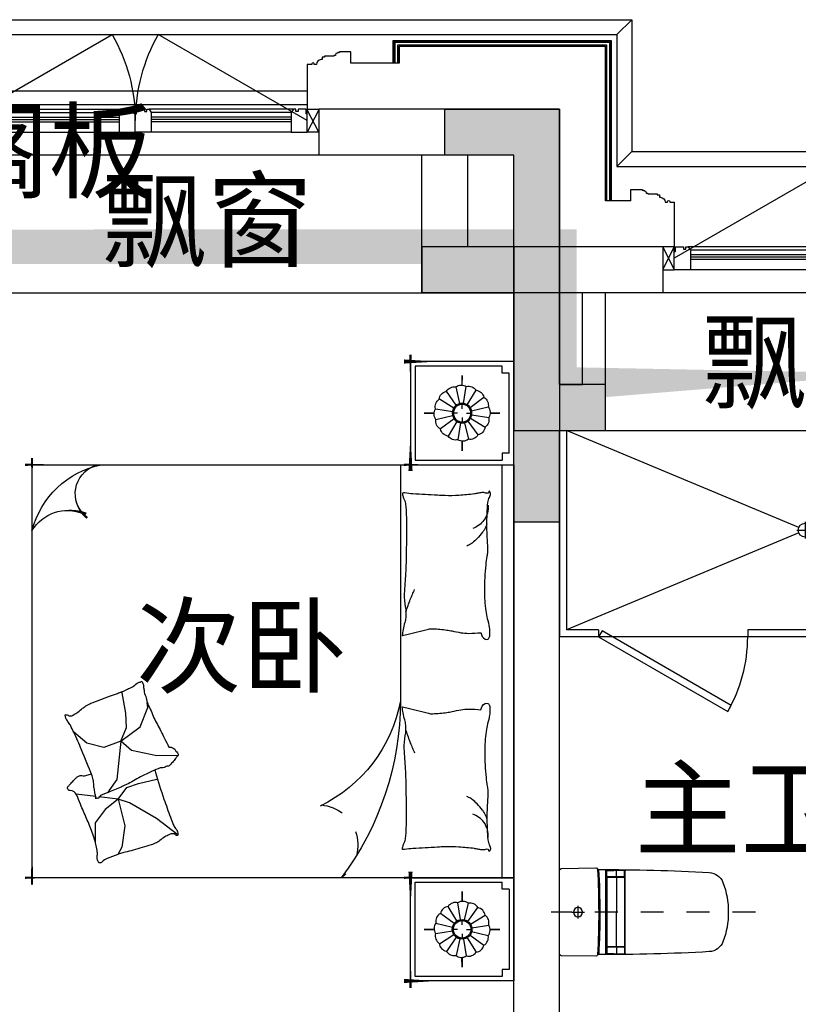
# Model space of a CAD drawing. Header units: millimetres. Extents: x 296296 to 297283, y 219875 to 220035.
# Tile 175 of 256: x 296916.47 to 296919.86, y 220017.75 to 220022.04. Entities that reach past the tile are written whole.
import ezdxf

# ---------------------------------------------------------------- set-up
doc = ezdxf.new("R2010")
doc.units = ezdxf.units.MM
for name, pattern in [('185洋房-边套（报建版）-旧规$0$洋房户型$0$CONTINOUS', [0]), ('185洋房-边套（报建版）-旧规$0$洋房户型$0$DASH', [0.35, 0.25, -0.1]), ('185洋房-边套（报建版）-旧规$0$洋房户型$0$XU-140-SF-N1$0$DASH', [0.35, 0.25, -0.1])]:
    doc.linetypes.add(name, pattern=pattern)
doc.layers.add('面积-计容-住宅-1', color=1, linetype='Continuous', lineweight=0)
doc.styles.get("Standard").update_dxf_attribs({"font": 'arial.ttf'})

# ---------------------------------------------------------------- blocks, each defined once
blk = doc.blocks.new('wy53eu64i765i57i78i')
blk.add_hatch(color=253).paths.add_polyline_path([(1012174.855397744, 192158.4376811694), (1012174.855397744, 191558.4369128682), (1012574.855135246, 191558.4369128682), (1012574.855196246, 191758.4376811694), (1012374.855438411, 191758.4376811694), (1012374.855519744, 192358.4376811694), (1011774.855165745, 192358.4376835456), (1011774.855165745, 192158.4376835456)])
at = {"color": 253}
blk.add_lwpolyline([(1012174.855397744, 192158.4376811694), (1012174.855397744, 191558.4369128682), (1012574.855135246, 191558.4369128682), (1012574.855196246, 191758.4376811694), (1012374.855438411, 191758.4376811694), (1012374.855519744, 192358.4376811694), (1011774.855165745, 192358.4376835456), (1011774.855165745, 192158.4376835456), (1012174.855397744, 192158.4376811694)], close=True, dxfattribs=at)
blk = doc.blocks.new('sayea5yuteaytuytrauyt')
h = blk.add_hatch()
h.set_pattern_fill('钢筋混凝土', color=253, scale=100)
h.set_pattern_definition([(45, (0, 0), (-176.7766952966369, 176.7766952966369), []), (49.99999999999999, (0, 0), (717.2601826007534, -62.75213498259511), [75, -825]), (355, (0, 0), (-138.751333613, 752.1921337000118), [60, -660]), (100.4514, (59.77168, -5.22934), (578.5093817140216, 689.4395420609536), [63.74019000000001, -701.142112]), (46.1842, (0, 200), (1067.241048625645, -165.5190143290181), [112.5, -1237.5]), (96.63560000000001, (88.936745, 186.206693), (934.6627055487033, 974.1178709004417), [95.610288, -1051.713]), (351.1842, (0, 200), (934.6619451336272, 974.1186009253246), [90, -990]), (21, (100, 150), (596.9070521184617, -402.6188906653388), [75, -825]), (326.0000000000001, (100, 150), (243.3153319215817, 725.150045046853), [60, -660]), (71.4514, (149.742233, 116.448394), (840.22262858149, 322.5304967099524), [63.74019000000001, -701.142112]), (37.5, (0, 0), (12.15985531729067, 332.8938538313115), [0, -652, 0, -670, 0, -662.5]), (7.5, (0, 0), (263.0695374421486, 394.4117118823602), [0, -382, 0, -637, 0, -252.5]), (327.5, (-223, 0), (533.822436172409, -22.55487173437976), [0, -250, 0, -780, 0, -1035]), (317.5, (-323, 0), (583.1861693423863, 100.1049823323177), [0, -325, 0, -518, 0, -735])])
h.paths.add_polyline_path([(1007424.854593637, 89058.43775986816), (1007424.854593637, 87258.43856486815), (1007174.854593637, 87258.43856486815), (1007174.854593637, 89058.43775986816)])
h.paths.add_polyline_path([(1021574.855280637, 89058.43775986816), (1021574.855280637, 87258.43856486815), (1021324.855280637, 87258.43856486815), (1021324.855280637, 89058.43775986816)])
h.paths.add_polyline_path([(989374.8548266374, 89058.43775186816), (989374.8548266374, 87258.43815686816), (989124.8548266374, 87258.43815686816), (989124.8548266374, 89058.43775186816)])
h.paths.add_polyline_path([(1039624.855051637, 89058.43775186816), (1039624.855051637, 87258.43815686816), (1039374.855051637, 87258.43815686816), (1039374.855051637, 89058.43775186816)])
h.paths.add_polyline_path([(1014474.854936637, 87858.43815686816), (1014474.854936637, 84858.43816086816), (1014274.854936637, 84858.43816086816), (1014274.854936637, 87858.43815686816)])
h.paths.add_polyline_path([(1044574.854944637, 92958.43692786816), (1044574.854944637, 91158.43691286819), (1044374.854944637, 91158.43691286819), (1044374.854944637, 92758.43691286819), (1044074.854822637, 92758.43691286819), (1044074.854822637, 92958.43691286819)])
h.paths.add_polyline_path([(984374.8549336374, 92758.43691286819), (984374.8549336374, 91158.43691286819), (984174.8549336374, 91158.43691286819), (984174.8548116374, 92958.43691286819), (984674.8550556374, 92958.43691286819), (984674.8550556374, 92758.43691286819)])
h.paths.add_polyline_path([(1027974.850721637, 92758.43691286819), (1027974.850721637, 91258.40206186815), (1027774.850721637, 91258.40206186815), (1027774.850721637, 92958.43691286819), (1028324.850721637, 92958.43691286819), (1028324.850721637, 92758.43691286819)])
h.paths.add_polyline_path([(1000974.859155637, 92958.43691286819), (1000974.859155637, 91258.40206186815), (1000774.859155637, 91258.40206186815), (1000774.859155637, 92758.43691286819), (1000424.859155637, 92758.43691286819), (1000424.859155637, 92958.43691286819)])
h.paths.add_polyline_path([(1033174.859613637, 92958.43691286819), (1033174.859613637, 91258.40205786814), (1032974.859613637, 91258.40205786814), (1032974.859613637, 92758.43691286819), (1032624.859613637, 92758.43691286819), (1032624.859613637, 92958.43691286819)])
h.paths.add_polyline_path([(995774.8502636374, 92758.43691286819), (995774.8502636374, 91258.40205786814), (995574.8502636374, 91258.40205786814), (995574.8502636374, 92958.43691286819), (996124.8502636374, 92958.43691286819), (996124.8502636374, 92758.43691286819)])
h.paths.add_polyline_path([(1014874.854936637, 80258.43772586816), (1014874.854936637, 80058.43772586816), (1014274.854936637, 80058.43772586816), (1014274.854936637, 81858.43772586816), (1014474.854936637, 81858.43772586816), (1014474.854936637, 80258.43772586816)])
h.paths.add_polyline_path([(1046674.855165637, 92358.43775186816), (1046674.855165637, 90658.43777086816), (1046474.855165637, 90658.43777086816), (1046474.855165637, 92158.43775186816), (1046024.855051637, 92158.43775186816), (1046024.855051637, 92358.43775186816)])
h.paths.add_polyline_path([(982274.8547116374, 92158.43775186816), (982274.8547116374, 90658.43777086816), (982074.8547116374, 90658.43777086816), (982074.8547116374, 92358.43775186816), (982724.8548266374, 92358.43775186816), (982724.8548266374, 92158.43775186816)])
h.paths.add_polyline_path([(1042874.855566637, 80058.43772586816), (1042874.855604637, 79458.43791586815), (1042074.855596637, 79458.43791586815), (1042074.855596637, 79658.43791586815), (1042674.855566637, 79658.43791586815), (1042674.855528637, 80258.43772586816), (1043624.855539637, 80258.43772586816), (1043624.855539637, 80058.43772586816)])
h.paths.add_polyline_path([(1010674.855341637, 80058.43772586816), (1010674.855379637, 79458.43791586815), (1009874.855367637, 79458.43791586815), (1009874.855367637, 79658.43791586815), (1010474.855341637, 79658.43791586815), (1010474.855303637, 80258.43772586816), (1011424.855310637, 80258.43772586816), (1011424.855310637, 80058.43772586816)])
h.paths.add_polyline_path([(1018874.854505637, 79658.43791586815), (1018874.854505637, 79458.43791586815), (1018074.854498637, 79458.43791586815), (1018074.854536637, 80058.43772586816), (1017324.854563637, 80058.43772586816), (1017324.854563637, 80258.43772586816), (1018274.854536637, 80258.43773286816), (1018274.854536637, 79658.43791586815)])
h.paths.add_polyline_path([(986674.8542806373, 79658.43791586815), (986674.8542806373, 79458.43791586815), (985874.8542736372, 79458.43791586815), (985874.8543116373, 80058.43772586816), (985124.8543376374, 80058.43772586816), (985124.8543376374, 80258.43772586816), (986074.8543116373, 80258.43773286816), (986074.8543116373, 79658.43791586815)])
h.paths.add_polyline_path([(1016574.855280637, 92758.43691286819), (1016574.855280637, 91158.43691286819), (1016374.855280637, 91158.43691286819), (1016374.855280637, 92158.43775186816), (1016074.855051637, 92158.43775186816), (1016074.855051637, 92358.43775186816), (1016374.855280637, 92358.43775186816), (1016374.855280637, 92958.43691286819), (1016874.855280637, 92958.43691286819), (1016874.855280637, 92758.43691286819)])
h.paths.add_polyline_path([(1012374.854593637, 92158.43775186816), (1012374.854593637, 91158.43691286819), (1012174.854593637, 91158.43691286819), (1012174.854593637, 92758.43691286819), (1011874.854593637, 92758.43691286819), (1011874.854593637, 92958.43691286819), (1012374.854593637, 92958.43691286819), (1012374.854593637, 92358.43775186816), (1012674.854826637, 92358.43775186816), (1012674.854826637, 92158.43775186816)])
h.paths.add_polyline_path([(1031699.854631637, 87258.43614286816), (1031699.854631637, 86658.43778686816), (1029249.854215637, 86658.43778686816), (1029249.854215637, 87258.43614286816), (1029449.854215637, 87258.43614286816), (1029449.854215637, 86858.43778286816), (1031499.854631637, 86858.43778286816), (1031499.854631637, 87258.43614286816)])
h.paths.add_polyline_path([(999499.8556616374, 87258.43614286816), (999499.8556616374, 86658.43778686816), (997049.8552426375, 86658.43778686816), (997049.8552426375, 87258.43614286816), (997249.8552426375, 87258.43614286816), (997249.8552426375, 86858.43778286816), (999299.8556616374, 86858.43778286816), (999299.8556616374, 87258.43614286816)])
h.paths.add_polyline_path([(1029449.854215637, 89158.43772886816), (1029449.854215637, 88743.43829786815), (1029249.854215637, 88743.43829786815), (1029249.854215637, 89358.43772886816), (1031699.854631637, 89358.43772886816), (1031699.854631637, 88743.43913286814), (1031499.854631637, 88743.43913286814), (1031499.854631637, 89158.43772886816)])
h.paths.add_polyline_path([(999499.8556616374, 89358.43772886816), (999499.8556616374, 88743.43829786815), (999299.8556616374, 88743.43829786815), (999299.8556616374, 89158.43772886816), (997249.8552426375, 89158.43772886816), (997249.8552426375, 88743.43913286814), (997049.8552426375, 88743.43913286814), (997049.8552426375, 89358.43772886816)])
h.paths.add_polyline_path([(1026174.845110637, 92958.43691286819), (1026174.845110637, 90058.43717586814), (1025974.845110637, 90058.43717586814), (1025974.845110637, 92758.43691286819), (1025574.850809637, 92758.43691286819), (1025574.850809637, 92958.43691286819)])
h.paths.add_polyline_path([(1002774.864763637, 92758.43691286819), (1002774.864763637, 90058.43717586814), (1002574.864763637, 90058.43717586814), (1002574.864763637, 92958.43691286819), (1003174.859068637, 92958.43691286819), (1003174.859068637, 92758.43691286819)])
h.paths.add_polyline_path([(993974.8547306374, 92958.43691686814), (993974.8547306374, 90058.44779286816), (993774.8547306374, 90058.44779286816), (993774.8547306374, 92758.43691286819), (993374.8515306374, 92758.43691286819), (993374.8515306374, 92958.43691286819)])
h.paths.add_polyline_path([(1034974.855142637, 92758.43691286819), (1034974.855142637, 90058.44779286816), (1034774.855142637, 90058.44779286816), (1034774.855142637, 92958.43691686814), (1035374.858343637, 92958.43691286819), (1035374.858343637, 92758.43691286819)])
h.paths.add_polyline_path([(1046674.855165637, 83408.43776386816), (1046674.855165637, 80058.43772586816), (1046074.855165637, 80058.43772586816), (1046074.855165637, 80258.43772586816), (1046474.855165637, 80258.43772586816), (1046474.855165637, 83408.43776386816)])
h.paths.add_polyline_path([(982674.8547116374, 80258.43772586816), (982674.8547116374, 80058.43772586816), (982074.8547116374, 80058.43772586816), (982074.8547116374, 83408.43776386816), (982274.8547116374, 83408.43776386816), (982274.8547116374, 80258.43772586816)])
h.paths.add_polyline_path([(1001674.854280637, 89358.43772886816), (1001674.854280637, 86658.43778686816), (1001474.854280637, 86658.43778686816), (1001474.854280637, 89158.43772886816), (1000774.859155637, 89158.43772886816), (1000774.859155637, 89358.43772886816)])
h.paths.add_polyline_path([(1027274.855596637, 89158.43772886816), (1027274.855596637, 86658.43778686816), (1027074.855596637, 86658.43778686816), (1027074.855596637, 89358.43772886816), (1027974.850721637, 89358.43772886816), (1027974.850721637, 89158.43772886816)])
h.paths.add_polyline_path([(995074.8548266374, 89158.43772886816), (995074.8548266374, 86658.43778686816), (994874.8548266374, 86658.43778686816), (994874.8548266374, 89358.43772886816), (995774.8502636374, 89358.43772886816), (995774.8502636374, 89158.43772886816)])
h.paths.add_polyline_path([(1033874.855051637, 89358.43772886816), (1033874.855051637, 86658.43778686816), (1033674.855051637, 86658.43778686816), (1033674.855051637, 89158.43772886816), (1032974.859613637, 89158.43772886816), (1032974.859613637, 89358.43772886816)])
h.paths.add_polyline_path([(989374.8548266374, 92958.43691286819), (989374.8548266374, 92158.43691286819), (988974.8548266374, 92158.43691286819), (988974.8548266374, 92958.43691286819)])
h.paths.add_polyline_path([(1007574.854593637, 92958.43691286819), (1007574.854593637, 92158.43691286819), (1007174.854593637, 92158.43691286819), (1007174.854593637, 92958.43691286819)])
h.paths.add_polyline_path([(995074.8548266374, 79658.43738986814), (995074.8548266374, 79258.43738986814), (994374.8548266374, 79258.43738986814), (994374.8548266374, 79658.43738986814)])
h.paths.add_polyline_path([(1002174.854280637, 79658.43738986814), (1002174.854280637, 79258.43738986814), (1001474.854280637, 79258.43738986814), (1001474.854280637, 79658.43738986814)])
h.paths.add_polyline_path([(1027274.855596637, 79658.43738986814), (1027274.855596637, 79258.43738986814), (1026574.855596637, 79258.43738986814), (1026574.855596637, 79658.43738986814)])
h.paths.add_polyline_path([(1034374.855051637, 79658.43738986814), (1034374.855051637, 79258.43738986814), (1033674.855051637, 79258.43738986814), (1033674.855051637, 79658.43738986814)])
h.paths.add_polyline_path([(1039774.855051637, 92958.43691286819), (1039774.855051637, 92158.43691286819), (1039374.855051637, 92158.43691286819), (1039374.855051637, 92958.43691286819)])
h.paths.add_polyline_path([(1021574.855280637, 92958.43691286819), (1021574.855280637, 92158.43691286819), (1021174.855280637, 92158.43691286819), (1021174.855280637, 92958.43691286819)])
at = {"color": 253}
blk.add_lwpolyline([(1044574.854944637, 92958.43692786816), (1044574.854944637, 91158.43691286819), (1044374.854944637, 91158.43691286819), (1044374.854944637, 92758.43691286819), (1044074.854822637, 92758.43691286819), (1044074.854822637, 92958.43691286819), (1044574.854944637, 92958.43692786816)], close=True, dxfattribs=at)
blk = doc.blocks.new('4uyh5uj6kj67j75rykjtuk7tsik76ykj')
at = {"color": 253}
for s, p in [('空调室外机搁板', (864583.8949896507, 434606.3645511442)), ('飘窗', (867578.1784163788, 434306)), ('飘窗', (870194.1784163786, 433690)), ('次卧', (867727.401820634, 432449)), ('主卫生间', (869902.7528844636, 431740))]:
    blk.add_text(s, height=337.5886524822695, dxfattribs=at).set_placement(p)
blk = doc.blocks.new('185洋房-边套（报建版）-旧规$0$洋房户型$0$11A$C643C1FD2')
at = {"color": 253}
for points in [[(28.00162752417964, 342.6770962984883, -0.2633679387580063), (0.0515171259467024, 361.4657623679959, -0.494818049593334), (9.22300753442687, 380.2089987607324, -0.049224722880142), (26.89366485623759, 381.9528907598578, -0.0368308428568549), (50.53589313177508, 380.2089987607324, -0.0318926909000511), (88.513958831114, 372.0737317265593, 0.0357819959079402), (122.4282498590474, 365.0841070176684, 0.0329412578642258), (212.0899194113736, 359.1705537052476, 0.0265644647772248), (323.3170857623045, 365.0841070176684, 0.0179054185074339), (360.8313586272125, 370.4487565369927, -0.0333974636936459), (381.0393698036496, 372.7026747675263, -0.0320396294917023), (418.1219118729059, 371.9701745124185, 0.018441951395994), (482.4437609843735, 368.9494421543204, 0.0108372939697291), (547.20722402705, 369.7023622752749, 0.0146238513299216), (595.1154809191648, 372.7026747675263, 0.1112493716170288), (617.6622878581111, 380.009099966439, -0.1537083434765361), (634.5505437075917, 383.9622313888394, -0.0764444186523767), (641.9869964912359, 382.2391803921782, -0.215512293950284), (643.9398537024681, 380.2089987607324, -0.5858582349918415), (641.2773915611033, 377.1638927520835, 0.3634893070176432), (636.428366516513, 374.5792910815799, 0.1917162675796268), (636.3710470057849, 363.0441536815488, -0.1296753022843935), (638.3061893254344, 346.4303289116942, -0.0173502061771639), (635.3064320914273, 329.6262630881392, 0.0193256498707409), (632.6727208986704, 314.5282753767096, 0.0188175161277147), (626.0583722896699, 246.1461785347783, 0.0218280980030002), (625.1612337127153, 186.9199199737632, 0.0062041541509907), (626.5468691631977, 153.0692459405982, 0.0019630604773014), (632.6727208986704, 46.17539165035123, 0.0283408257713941), (636.9498540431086, 10.04676229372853, -0.1170135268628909), (636.428366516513, 1.137023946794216, -0.3660599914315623), (634.9992988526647, 0.2057491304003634, -0.0397304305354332), (621.4055880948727, 3.013640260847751, -0.0483088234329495), (607.6671159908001, 8.49546699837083, 0.0629807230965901), (596.9933037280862, 12.39658056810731, 0.0405796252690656), (573.5959727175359, 15.7771522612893, 0.0143450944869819), (506.85604535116, 18.02642949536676, 0.0054844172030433), (381.4113608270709, 17.27782013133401, 0.0071527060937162), (285.2684470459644, 14.27319686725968, 0.0087615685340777), (242.7241944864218, 11.586396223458, -0.0081531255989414), (197.0090114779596, 8.643489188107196, -0.062510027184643), (139.879690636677, 13.04411358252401, 0.078669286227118), (94.29284231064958, 15.08410701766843, 0.0478250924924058), (71.93141105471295, 10.36764307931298, -0.0344939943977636), (41.1465831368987, 3.013640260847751, -0.0235713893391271), (15.81139786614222, -8.1299222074e-06, -0.5102284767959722), (14.85667191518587, 1.137023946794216), (22.36815910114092, 31.16260241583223), (43.02460189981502, 113.7327313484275, 0.0730409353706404), (44.97563112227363, 133.3135636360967, 0.0233051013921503), (39.26876032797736, 194.4262439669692, 0.0182988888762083), (35.19884174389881, 217.2706755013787, -0.0109698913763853), (27.85368260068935, 255.2657693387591, -0.0422811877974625), (24.94686314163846, 289.579173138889, -0.0272005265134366), (27.85368260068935, 342.9727865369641)], [(501.8616993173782, 368.8804882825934, 0.0278421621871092), (478.0799251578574, 358.2673156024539, 0.0486850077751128), (465.5431597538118, 350.1835615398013, 0.0236664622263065), (437.6198862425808, 325.8245057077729, 0.0312234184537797), (418.5966097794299, 305.1453350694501, 0.0468009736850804), (413.4886008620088, 297.4792006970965, 0.023190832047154), (405.4516541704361, 280.7496055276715)], [(583.8483481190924, 374.5792910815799, 0.0881531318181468), (549.3185234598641, 371.0355364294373, 0.0881531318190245), (518.1231781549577, 355.8132692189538, 0.0775471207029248), (496.4769416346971, 334.2011149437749, 0.077547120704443), (482.4437609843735, 307.0218101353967)], [(118.3913605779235, 15.79728258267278, 0.0097294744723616), (145.6801728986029, 24.82911724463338, 0.009729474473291), (172.5969230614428, 34.91583502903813, 0.0079705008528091), (194.3418602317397, 43.95450188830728, 0.0079705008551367), (215.7876314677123, 53.68171564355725)]]:
    blk.add_lwpolyline(points, format="xyb", dxfattribs=at)
blk = doc.blocks.new('185洋房-边套（报建版）-旧规$0$洋房户型$0$11A$C5A527934')
at = {"color": 253}
for p, q in [((122.7863028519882, 492.3297854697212), (194.0422210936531, 398.7701386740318)), ((469.082148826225, 493.1734273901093), (467.2889541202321, 399.6312042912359)), ((194.0422210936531, 398.7701386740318), (261.6452530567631, 281.4336128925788)), ((347.0384173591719, 320.5457457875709), (364.8287260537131, 400.5479455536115)), ((467.2889541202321, 399.6312042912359), (490.5114477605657, 289.7861020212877)), ((592.6898554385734, 326.9167924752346), (677.8384109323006, 360.9532905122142)), ((677.8384109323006, 360.9532905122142), (699.5126560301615, 357.8590980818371)), ((329.248285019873, 268.9888375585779), (347.0384173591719, 320.5457457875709)), ((530.7634408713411, 243.3727071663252), (592.6898554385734, 326.9167924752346)), ((162.0198065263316, 260.0996760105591), (69.51041293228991, 247.6549006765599)), ((277.656460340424, 231.6545115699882), (162.0198065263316, 260.0996760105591)), ((261.6452530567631, 281.4336128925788), (277.656460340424, 231.6545115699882)), ((277.656460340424, 231.6545115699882), (329.248285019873, 268.9888375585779)), ((490.5114477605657, 289.7861020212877), (530.7634408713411, 243.3727071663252)), ((530.7634408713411, 243.3727071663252), (591.1416068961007, 268.1265008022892)), ((591.1416068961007, 268.1265008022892), (653.0678451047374, 265.0323083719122)), ((653.0678451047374, 265.0323083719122), (741.3128976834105, 249.5610920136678)), ((69.51041293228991, 247.6549006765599), (37.09750266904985, 229.6184736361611)), ((277.656460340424, 231.6545115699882), (233.1808649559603, 174.7640555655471)), ((277.656460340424, 231.6545115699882), (288.2512753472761, 146.9533973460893)), ((363.562474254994, 226.3543945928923), (318.6659118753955, 193.8651198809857)), ((530.7634408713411, 243.3727071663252), (363.562474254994, 226.3543945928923)), ((530.7634408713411, 243.3727071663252), (502.8965543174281, 169.1111991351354)), ((741.3128976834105, 249.5610920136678), (744.2826452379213, 243.7632998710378)), ((233.1808649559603, 174.7640555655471), (174.4729873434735, 132.0963089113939)), ((318.6659118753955, 193.8651198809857), (307.8287011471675, 186.1295117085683)), ((174.4729873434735, 132.0963089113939), (90.85874809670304, 132.0963089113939)), ((289.9070901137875, 133.7158508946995), (300.5571840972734, 48.57280439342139)), ((502.8965543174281, 169.1111991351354), (521.4744786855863, 94.8498182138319)), ((521.4744786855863, 94.8498182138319), (569.7114051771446, 38.53747242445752))]:
    blk.add_line(p, q, dxfattribs=at)
blk.add_lwpolyline([(405.0356356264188, 391.5003112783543, -0.0256263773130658), (394.5934741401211, 394.0405346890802, -0.0108003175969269), (278.209239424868, 431.5106167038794, -0.0045599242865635), (199.4338971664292, 459.5707737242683, -0.0112502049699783), (167.8769151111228, 471.9491266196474, -0.0693939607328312), (150.9364112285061, 481.9861399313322, 0.0797562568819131), (135.9971100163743, 490.4264496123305, 0.1063994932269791), (122.7863028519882, 492.3297854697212, 0.3286420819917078), (119.1773717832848, 489.2655320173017, 0.2995467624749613), (121.3153486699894, 483.4137400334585, -0.1899166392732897), (126.2542959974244, 475.4833428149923, -0.0335175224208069), (127.3176843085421, 466.2475801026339, -0.0756271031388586), (126.8906863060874, 462.1304654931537, -0.0534886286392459), (124.2209201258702, 455.063051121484, -0.0178378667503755), (113.3135905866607, 435.2732662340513, -0.0383935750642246), (97.84424402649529, 413.4275901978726, 0.0595290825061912), (88.45066338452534, 398.9000875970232, 0.0359425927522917), (78.95537845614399, 375.3470172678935, 0.011245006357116), (55.85925023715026, 297.6302435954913, 0.0062027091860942), (46.61283075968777, 262.009805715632, -0.010783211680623), (41.10622010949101, 241.5682398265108, -0.0194848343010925), (37.09750266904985, 229.6184736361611, -0.0050616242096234), (19.43351800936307, 184.4461909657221, -0.1013919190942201), (4.367418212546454, 161.6979340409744, 0.2237680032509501), (2.24386440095e-05, 149.6127858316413, 0.2555795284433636), (2.805489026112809, 145.4583129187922, 0.0815627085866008), (16.92475666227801, 140.8788286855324, 0.0718052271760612), (32.32184490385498, 140.7632261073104, -0.0699853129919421), (48.11559286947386, 140.7018463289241, -0.0354599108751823), (101.6783004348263, 129.0320565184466, -0.0294323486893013), (163.8247328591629, 106.7504570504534, -0.0015539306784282), (193.8273851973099, 93.84524431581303, 0.0015200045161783), (224.4987916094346, 80.64991030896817, 0.004735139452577), (256.237719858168, 67.46336765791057, -0.0038204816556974), (295.604757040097, 51.19196171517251, -0.2960011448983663), (315.3198151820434, 22.10359100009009, 0.6497743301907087), (334.6137799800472, 13.98520612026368, 0.0231899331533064), (338.6621444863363, 18.15789371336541, -0.0288000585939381), (341.960333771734, 21.48196777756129, -0.0057266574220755), (347.8876233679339, 26.68343014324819, 0.0043580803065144), (355.6948428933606, 33.49688085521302, 0.0275279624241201), (370.9950301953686, 48.67188713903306, 0.0462141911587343), (378.6929041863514, 58.96571177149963, 0.194121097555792), (381.2113511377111, 73.97301234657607, -0.1337189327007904), (382.2652226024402, 95.61669339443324, -0.0057790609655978), (388.9653815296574, 115.431317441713, -0.0088817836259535)], format="xyb", dxfattribs=at)
blk.add_lwpolyline([(770.2698468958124, 299.0561550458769, 0.1013919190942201), (787.0352203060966, 320.5827156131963, -0.2237680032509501), (792.3160632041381, 332.2975630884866, -0.2555795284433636), (789.8372789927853, 336.6548462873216, -0.0815627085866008), (776.1105519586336, 342.3030636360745, -0.0718052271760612), (760.7676185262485, 343.5984725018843, 0.0699853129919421), (745.0250362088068, 344.8702209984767, 0.0354599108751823), (692.5143547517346, 360.6111221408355, 0.0294323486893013), (632.2585668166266, 387.5905357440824, 0.0015539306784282), (603.3333250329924, 402.757409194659, -0.0015200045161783), (573.7635334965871, 418.2648087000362, -0.004735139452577), (543.1286866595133, 433.8452654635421, 0.0038204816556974), (505.1246174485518, 453.0861851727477, 0.2960011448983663), (487.6971029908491, 483.6000929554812, 0.265444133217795), (469.082148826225, 493.1734273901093, -0.0231899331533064), (464.7258680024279, 489.3233112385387, 0.0288000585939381), (461.1825995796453, 486.2618132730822, 0.0057266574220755), (454.8740680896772, 481.5299634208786, -0.0043580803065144), (446.5675822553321, 475.3349589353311, -0.0275279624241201), (430.149279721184, 461.3773126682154, -0.0462141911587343), (421.6850562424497, 451.7037915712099, -0.194121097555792), (418.0237477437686, 436.9336708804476, 0.1337189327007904), (415.3140452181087, 415.4344363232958, 0.0115049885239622), (398.5551213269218, 377.3189803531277, 0.0088817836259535), (374.8533441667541, 328.8747350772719, 0.0124257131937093), (341.4359616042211, 267.358714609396, -0.0336123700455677), (330.0450882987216, 244.0923795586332), (309.3242681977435, 193.4073047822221), (293.3396342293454, 154.3073867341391, 0.2243410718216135), (280.2644931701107, 142.336453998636, -0.7227715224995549), (280.1118582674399, 134.362428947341, -0.1035130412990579), (283.475598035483, 133.9159818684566, 0.0534647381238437), (289.9907356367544, 133.7042395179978, 0.0301092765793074), (310.7412826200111, 129.5083340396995, -0.0314364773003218), (330.6279829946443, 125.5419687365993, -0.0532399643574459), (344.2355694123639, 125.1658530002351, 0.0551795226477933), (357.3661006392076, 124.7520930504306, 0.0562710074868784), (380.1486569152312, 118.8334074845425, 0.0108003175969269), (493.3185365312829, 72.55300682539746, 0.0045599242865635), (569.7114051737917, 38.53747242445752, 0.0112502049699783), (600.2267866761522, 23.7767736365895, 0.0693939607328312), (616.3481453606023, 12.47084147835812, -0.0797562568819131), (630.5965715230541, 2.91030277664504, -0.1063994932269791), (643.622630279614, -7.6228861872e-06, -0.3286420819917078), (647.45581179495, 2.778616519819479, -0.2995467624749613), (645.7726487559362, 8.777064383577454, 0.1899166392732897), (641.4560746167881, 17.06268979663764, 0.0335175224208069), (641.103711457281, 26.35278924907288, 0.0756271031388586), (641.8450193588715, 30.42506412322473, 0.0534886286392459), (645.0486305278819, 37.26705745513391, 0.0178378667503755), (657.4407085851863, 56.16260785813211, 0.0383935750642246), (674.5389620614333, 76.75833489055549, -0.0595290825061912), (685.0184041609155, 90.52310813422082, -0.0359425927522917), (696.2910374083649, 113.2791029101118, -0.011245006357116), (725.2760093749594, 188.9969967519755, -0.0062027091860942), (737.2254412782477, 223.8039349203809, 0.010783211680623), (744.2826452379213, 243.7632998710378, 0.0194848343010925), (749.1954882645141, 255.370655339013, 0.0050616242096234)], format="xyb", close=True, dxfattribs=at)
blk = doc.blocks.new('185洋房-边套（报建版）-旧规$0$洋房户型$0$11cdx床头灯2.0')
at = {"color": 253}
for p, q in [((0, 121.9930754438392), (0, 164.8358911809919)), ((-22.36753262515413, 36.55522483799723), (-61.20316116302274, 100.0242339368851)), ((-6.675826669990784, 42.33230819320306), (-18.26673075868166, 115.8317782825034)), ((10.03221337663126, 41.66468136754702), (27.45064381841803, 114.0049844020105)), ((25.21293987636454, 34.65398449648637), (68.98890671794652, 94.82196510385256)), ((-34.65398450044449, 25.21293987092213), (-94.82196508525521, 68.98890669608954)), ((36.55522483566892, 22.36753262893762), (100.0242339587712, 61.20316118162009)), ((-121.9930754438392, 0), (-164.8358911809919, 0)), ((-41.66468137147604, 10.0322133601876), (-114.0049843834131, 27.45064379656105)), ((-19.46074865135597, 0), (-38.24746614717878, 0)), ((0, 19.46074865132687), (0, 38.24746614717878)), ((19.46074865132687, 0), (38.24746614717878, 0)), ((42.33230819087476, 6.675826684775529), (115.8317783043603, 18.26673077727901)), ((121.9930754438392, 0), (164.8358911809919, 0)), ((-42.33230818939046, -6.675826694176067), (-115.831778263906, -18.26673078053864)), ((-36.55522482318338, -22.36753264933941), (-100.0242339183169, -61.20316118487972)), ((-25.21293984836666, -34.65398451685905), (-68.9889066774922, -94.82196510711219)), ((-27.26200928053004, -114.0502396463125), (-9.963274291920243, -41.68122052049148)), ((0, -19.46074865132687), (0, -38.24746614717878)), ((18.72336690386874, -113.8760766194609), (6.952890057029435, -42.28768495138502)), ((62.58618011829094, -99.16473352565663), (22.87297582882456, -36.24110863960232)), ((34.65398451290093, -25.21293985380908), (96.00410843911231, -67.33413310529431)), ((41.66468137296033, -10.03221335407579), (114.3802456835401, -25.8424789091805)), ((0, -121.9930754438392), (0, -164.8358911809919))]:
    blk.add_line(p, q, dxfattribs=at)
for points in [[(0, 164.8358911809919), (0, 121.9930754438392)], [(-164.8358911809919, 0), (-121.9930754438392, 0)], [(164.8358911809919, 0), (122.0982539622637, -1.711093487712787)], [(0, -164.8358911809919), (0, -121.9930754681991)]]:
    blk.add_lwpolyline(points, dxfattribs=at)
for radius in [42.85546614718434, 38.24746614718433]:
    blk.add_circle((0, 0), radius, dxfattribs=at)
for centre, start, end in [((-55.65763585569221, 60.34635381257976), 97.98094052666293, 167.5444984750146), ((-28.32740078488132, 77.05201628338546), 75.48094052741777, 145.0444984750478), ((3.315424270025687, 82.02720775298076), 52.98094052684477, 122.5444984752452), ((34.45350603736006, 74.51450042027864), 30.48094052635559, 100.0444984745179), ((60.34635383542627, 55.6576358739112), 7.980940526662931, 77.54449847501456), ((-74.51450040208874, 34.45350601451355), 120.4809405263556, 190.0444984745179), ((77.05201630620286, 28.32740080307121), 345.4809405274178, 55.04449847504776), ((-82.02720773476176, 3.315424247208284), 142.9809405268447, 212.5444984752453), ((82.02720777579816, -3.315424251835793), 322.9809405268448, 32.54449847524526), ((-77.05201626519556, -28.32740080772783), 165.4809405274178, 235.0444984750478), ((74.51450044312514, -34.45350601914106), 300.4809405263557, 10.04449847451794), ((-60.34635379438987, -55.65763587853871), 187.9809405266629, 257.5444984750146), ((55.65763589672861, -60.34635381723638), 277.9809405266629, 347.5444984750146), ((-34.45350599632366, -74.51450042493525), 210.4809405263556, 280.044498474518), ((-3.31542422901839, -82.02720775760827), 232.9809405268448, 302.5444984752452), ((28.32740082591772, -77.05201628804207), 255.4809405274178, 325.0444984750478)]:
    blk.add_arc(centre, 40.1031497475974, start, end, dxfattribs=at)
blk = doc.blocks.new('*U1093')
at = {"color": 253}
for p, q in [((-900, 0), (-1350, 0)), ((-1350, 0), (-1350, -450)), ((-1350, 0), (1350, 0)), ((900, 0), (-900, 0)), ((-900, 0), (-900, -2100)), ((-900, -450), (-900, 0)), ((900, -2100), (900, 0)), ((900, -450), (900, 0)), ((900, 0), (1350, 0)), ((1350, 0), (1350, -450)), ((-1330, -50), (-1330, -430)), ((-920, -430), (-920, -50)), ((900, -52.37141133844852), (-900, -52.37141133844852)), ((920, -430), (920, -50)), ((1330, -50), (1330, -430)), ((-1350, -450), (-900, -450)), ((-1330, -430), (-920, -430)), ((1350, -450), (900, -450)), ((1330, -430), (920, -430)), ((-900, -2100), (900, -2100))]:
    blk.add_line(p, q, dxfattribs=at)
at = {"color": 253, "linetype": '185洋房-边套（报建版）-旧规$0$洋房户型$0$CONTINOUS', "ltscale": 2.5}
blk.add_line((900, -494.0539780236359), (-129.6384496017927, -493.6936342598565), dxfattribs=at)
at = {"color": 253}
for points in [[(-1300, -20), (-1300, -50), (-1330, -50)], [(-950, -20), (-1300, -20)], [(-950, -20), (-950, -50), (-920, -50)], [(950, -20), (950, -50), (920, -50)], [(950, -20), (1300, -20)], [(1300, -20), (1300, -50), (1330, -50)]]:
    blk.add_lwpolyline(points, dxfattribs=at)
for points in [[(-1350, -332.5829230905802, 0, 18, 0), (-1350, -478.5486145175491, 10, 10, 0)], [(1350, -332.5829230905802, 0, 18, 0), (1350, -478.5486145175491, 10, 10, 0)], [(-900, -349.7433749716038, 0, 10, 0), (-900, -477.732901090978, 10, 10, 0)], [(900, -349.7433749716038, 0, 10, 0), (900, -477.732901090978, 10, 10, 0)], [(-1380.642982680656, -450, 10, 0, 0), (-1202.928873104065, -450, 10, 10, 0)], [(-873.3039343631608, -450, 18, 0, 0), (-1032.485541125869, -450, 10, 10, 0)], [(873.3039343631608, -450, 18, 0, 0), (1032.485541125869, -450, 10, 10, 0)], [(1380.642982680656, -450, 10, 0, 0), (1202.928873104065, -450, 10, 10, 0)], [(668.4798599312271, -1858.974266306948, 10, 0, 0.3742418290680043), (834.35406832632, -1895.367973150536, 10, 10, -2.215859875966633)], [(686.134763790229, -1863.698682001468, 10, 0, -0.1770186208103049), (693.2691898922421, -1995.667389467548, 10, 10, 2.215859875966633)], [(900, -1958.516598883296, 0, 10, 0), (900, -2130, 10, 10, 0)], [(-900, -2005.373558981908, 0, 10, 0), (-900, -2130, 10, 10, 0)], [(-658.2516379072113, -2100, 0, 10, 0), (-930, -2100, 10, 10, 0)], [(775.3735589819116, -2100, 0, 10, 0), (930, -2100, 10, 10, 0)]]:
    blk.add_lwpolyline(points, format="xyseb", dxfattribs=at)
at = {"color": 253, "linetype": '185洋房-边套（报建版）-旧规$0$洋房户型$0$CONTINOUS', "ltscale": 2.5}
for centre, radius, start, end in [((-128.8583196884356, -1775.735626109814), 1282.042229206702, 90.03486480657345, 126.977026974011), ((-10.6178487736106, -1124.520932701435), 641.9571511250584, 100.6846126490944, 154.0789214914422), ((515.9483600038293, -1720.672995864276), 391.6461517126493, 284.3565564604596, 348.6982700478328), ((773.9434106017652, -1781.829325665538), 129.6719098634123, 228.5450077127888, 346.4386693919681), ((519.1637179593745, -1944.946974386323), 181.3429785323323, 301.1833281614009, 22.206194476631)]:
    blk.add_arc(centre, radius, start, end, dxfattribs=at)
at = {"color": 253, "linetype": '185洋房-边套（报建版）-旧规$0$洋房户型$0$XU-140-SF-N1$0$DASH', "ltscale": 2.5}
blk.add_arc((-757.918790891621, -855.2302890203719), 175.8930122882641, 5.188406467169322, 143.8786841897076, dxfattribs=at)
at = {"color": 253, "xscale": -1}
for name, p in [('185洋房-边套（报建版）-旧规$0$洋房户型$0$11cdx床头灯2.0', (-1125, -225)), ('185洋房-边套（报建版）-旧规$0$洋房户型$0$11A$C643C1FD2', (-140.3062636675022, -485.6770544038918))]:
    blk.add_blockref(name, p, dxfattribs=at)
at = {"color": 253}
for name, p in [('185洋房-边套（报建版）-旧规$0$洋房户型$0$11cdx床头灯2.0', (1125, -225)), ('185洋房-边套（报建版）-旧规$0$洋房户型$0$11A$C643C1FD2', (140.3062636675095, -485.6770544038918)), ('185洋房-边套（报建版）-旧规$0$洋房户型$0$11A$C5A527934', (-835.6395401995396, -1956.163217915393))]:
    blk.add_blockref(name, p, dxfattribs=at)
blk = doc.blocks.new('*U1128')
at = {"color": 253}
for p, q in [((899.9999999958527, 0), (899.9999999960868, -1300.000000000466)), ((-4.1472958e-09, -30), (407.7429079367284, -217.4680036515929)), ((-4.1472958e-09, -30), (869.9999999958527, -30)), ((869.9999999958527, -30), (462.2570920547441, -217.4680036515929)), ((869.9999999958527, -30), (869.999999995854, -480)), ((434.9999999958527, -266.466442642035), (434.9999999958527, -193.5335573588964)), ((422.7242716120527, -257.3734632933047), (-3.9132525e-09, -1270.000000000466)), ((398.5335573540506, -230.0000000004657), (471.466442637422, -230.0000000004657)), ((447.2757283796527, -257.3734632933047), (869.9999999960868, -1270.000000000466)), ((869.999999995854, -480), (899.999999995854, -480)), ((869.999999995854, -1130), (899.999999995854, -1130)), ((869.9999999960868, -1130), (869.9999999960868, -1270.000000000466)), ((-4.1460832e-09, -1270.000000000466), (869.999999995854, -1270.000000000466)), ((-4.1460832e-09, -1300.000000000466), (899.999999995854, -1300.000000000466))]:
    blk.add_line(p, q, dxfattribs=at)
for points in [[(899.9999999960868, -1300.000000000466), (-4.1460832e-09, -1300.000000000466), (-4.1472958e-09, 0), (899.9999999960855, 0)], [(1199.01923788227, -552.0834875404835), (874.0192378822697, -1115), (899.999999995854, -1130), (1224.999999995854, -567.0834875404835)]]:
    blk.add_lwpolyline(points, close=True, dxfattribs=at)
blk.add_circle((434.9999999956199, -230.0000000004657), 30, dxfattribs=at)
blk.add_arc((899.9999999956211, -1130.000000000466), 649.9999999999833, 60.00000000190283, 90, dxfattribs=at)
blk = doc.blocks.new('185洋房-边套（报建版）-旧规$0$洋房户型$0$13c')
at = {"color": 253, "linetype": '185洋房-边套（报建版）-旧规$0$洋房户型$0$DASH'}
for p, q in [((89521.18999350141, 114520.9816541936), (89521.20321187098, 115411.3876496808)), ((89548.82875787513, 115294.1480379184), (89493.50966866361, 115294.1480379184)), ((89548.82875786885, 115294.1474457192), (89493.54184648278, 115294.1474457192))]:
    blk.add_line(p, q, dxfattribs=at)
at = {"color": 253}
for p, q in [((89521.17770799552, 115321.8075812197), (89521.19289635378, 115266.4885034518)), ((89705.95152516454, 115173.5558113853), (89335.91642230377, 115173.5558113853)), ((89364.83589357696, 115169.0022681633), (89342.82677173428, 115169.0022681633)), ((89367.83589357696, 115094.2650665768), (89367.83589357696, 115166.0022681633)), ((89369.93430123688, 115094.2650665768), (89369.93430123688, 115166.0022681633)), ((89372.93430123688, 115169.0022681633), (89669.47134217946, 115168.9950308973)), ((89672.46769411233, 115094.2576829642), (89672.47119574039, 115165.9948844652)), ((89674.56610176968, 115094.257580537), (89674.56960339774, 115165.9947820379)), ((89677.56974982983, 115168.9946355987), (89699.57887164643, 115168.993561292)), ((89366.13573895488, 115126.9421309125), (89339.76872953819, 115126.9421309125)), ((89372.10712295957, 115126.9421309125), (89521.36898544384, 115126.9421309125)), ((89670.29646742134, 115126.9348533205), (89521.03460511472, 115126.9421390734)), ((89676.26785141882, 115126.934561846), (89702.63486080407, 115126.9332748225)), ((89701.52725234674, 115088.8262331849), (89340.87453606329, 115088.8350352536)), ((89364.83589357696, 115091.2650665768), (89340.92174534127, 115091.2650665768)), ((89372.93430123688, 115091.2650665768), (89669.46754768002, 115091.2578294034)), ((89677.56595533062, 115091.2574341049), (89701.48010353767, 115091.2562668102)), ((89521.1904398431, 114639.5558113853), (89521.1904398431, 114639.5558113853))]:
    blk.add_line(p, q, dxfattribs=at)
at = {"color": 253, "elevation": 4.384597e-10}
blk.add_lwpolyline([(89338.07385982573, 115374.5558122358, 0.4095801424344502), (89331.07473857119, 115367.6667251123), (89328.67762249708, 115216.3974893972, 0.3408577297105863), (89333.8617654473, 115209.4797981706, -0.3388656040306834), (89336.05958687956, 115206.5687617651, 0.0166606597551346), (89349.04112700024, 114721.8467915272, 0.2976509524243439), (89392.355204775, 114662.2954906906, 0.1003364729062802), (89521.16322548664, 114639.5558122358, 0.1003364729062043), (89649.97124619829, 114662.2954906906, 0.2976509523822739), (89693.28532397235, 114721.8467915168, 0.0161027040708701), (89705.81229805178, 115206.4329703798, -0.3533940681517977), (89708.16140059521, 115209.3815242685, 0.3568190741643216), (89713.70184006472, 115216.4232588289), (89711.3122820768, 115367.6663945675, 0.4095939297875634), (89704.31315559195, 115374.5558122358)], format="xyb", close=True, dxfattribs=at)
at = {"color": 253}
blk.add_circle((89521.18530217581, 115294.1480379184), 20, dxfattribs=at)
for centre, radius, start, end in [((89518.86931198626, 118504.5399853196), 3305.360900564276, 266.8292517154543, 270.0402224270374), ((89518.86931198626, 118509.5126538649), 3305.360900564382, 266.8298459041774, 270.0402224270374), ((89523.59031296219, 118512.5470783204), 3308.39538148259, 269.9584258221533, 273.1570464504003), ((89523.59031296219, 118507.5744097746), 3308.395381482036, 269.9584258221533, 273.1576243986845), ((94520.5214039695, 114992.6114435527), 5183.597077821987, 178.0819936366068, 178.902551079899), ((89342.82677173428, 115166.0022681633), 3, 90, 178.0819936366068), ((89364.83589357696, 115166.0022681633), 3, 0, 90), ((89372.93430123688, 115166.0022681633), 3, 90, 180), ((89669.47119574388, 115165.9950309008), 3, 359.9972032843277, 89.99720329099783), ((89677.56960339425, 115165.9946356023), 3, 89.99720329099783, 179.9972032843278), ((89699.57872521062, 115165.9935612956), 3, 1.915209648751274, 89.99720329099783), ((84521.87563561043, 114992.8554699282), 5183.597077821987, 1.094652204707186, 1.915209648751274), ((89340.87462435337, 115091.8350352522), 3, 178.902551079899, 269.9983137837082), ((89340.92174534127, 115094.2650665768), 3, 178.8756706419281, 270), ((89364.83589357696, 115094.2650665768), 3, 270, 0), ((89372.93430123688, 115094.2650665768), 3, 180, 270), ((89669.46769411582, 115094.2578293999), 3, 269.9972032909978, 359.9972032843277), ((89677.56610176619, 115094.2574341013), 3, 179.9972032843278, 269.9972032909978), ((89701.48024997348, 115094.2562668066), 3, 269.9972032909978, 1.121532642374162), ((89701.52725234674, 115091.8262331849), 3, 269.9988895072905, 1.094652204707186)]:
    blk.add_arc(centre, radius, start, end, dxfattribs=at)
blk = doc.blocks.new('185洋房-边套（报建版）-旧规')
at = {"color": 253, "linetype": 'Continuous'}
for p, q in [((2399.999993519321, 12800.00000593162), (2399.999993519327, 13200.00000567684)), ((2399.999993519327, 13200.00000567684), (2599.999993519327, 13200.00000567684)), ((2599.999993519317, 12600.00000593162), (2599.999993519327, 13200.00000567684)), ((2199.999993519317, 12800.00000593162), (2399.999993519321, 12800.00000593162)), ((2199.999993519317, 12800.00000593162), (2199.999993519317, 12600.00000593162)), ((1799.999999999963, 11999.99999973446), (1800.000000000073, 12600.00000001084)), ((1800.000000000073, 12600.00000001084), (1900.000000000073, 12600.00000001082)), ((1900.000000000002, 12199.99999973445), (1900.000000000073, 12600.00000001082)), ((2000.000000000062, 12199.99999973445), (2000.000000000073, 12600.00000026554)), ((2000.000000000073, 12600.00000026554), (2200.000000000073, 12600.00000026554)), ((2199.999993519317, 12600.00000593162), (2599.999993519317, 12600.00000593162)), ((2200.000000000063, 12100.00000026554), (2200.000000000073, 12600.00000026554)), ((2000.000000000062, 12199.99999973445), (1900.000000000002, 12199.99999973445)), ((2200, 8700.000000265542), (2200.000000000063, 12099.99999973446)), ((2000.000000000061, 11999.99999973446), (1799.999999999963, 11999.99999973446)), ((2000, 8700.000000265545), (2000.000000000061, 11999.99999973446))]:
    blk.add_line(p, q, dxfattribs=at)
at = {"color": 253}
for points in [[(4799.999993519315, 12600.00000593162), (2599.999993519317, 12600.00000593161)], [(1799.999999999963, 11999.99996795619), (700, 12000.00000000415)]]:
    blk.add_lwpolyline(points, dxfattribs=at)
for name, p, rotation in [('*U1093', (2199.999999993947, 10950.00000026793), 90), ('185洋房-边套（报建版）-旧规$0$洋房户型$0$13c', (-113374.5491584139, 99421.20944628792), 269.9999983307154)]:
    blk.add_blockref(name, p, dxfattribs=dict(at, rotation=rotation))
at = {"color": 253, "extrusion": (0, 0, -1), "zscale": -1, "rotation": 270.0000016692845}
blk.add_blockref('*U1128', (-700, 12000), dxfattribs=at)
blk = doc.blocks.new('*U1413')
at = {"color": 253}
for points in [[(7970.00000050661, 814.9999839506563), (7970.00000050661, 899.9999839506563), (7900.00000050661, 899.9999839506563), (7900.00000050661, 819.9999839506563), (7905.00000050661, 819.9999839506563), (7905.00000050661, 799.9999839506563), (7940.00000050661, 799.9999839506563), (7940.00000050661, 809.9999839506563), (7950.00000050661, 809.9999839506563), (7950.00000050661, 799.9999839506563), (7960.00000050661, 799.9999839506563)], [(8530.00000050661, 814.9999839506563), (8530.00000050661, 899.9999839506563), (8600.00000050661, 899.9999839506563), (8600.00000050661, 819.9999839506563), (8595.00000050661, 819.9999839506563), (8595.00000050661, 799.9999839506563), (8560.00000050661, 799.9999839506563), (8560.00000050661, 809.9999839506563), (8550.00000050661, 809.9999839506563), (8550.00000050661, 799.9999839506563), (8540.00000050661, 799.9999839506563)]]:
    blk.add_lwpolyline(points, close=True, dxfattribs=at)
for points in [[(7970.00000050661, 899.9999839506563), (8530.00000050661, 899.9999839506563)], [(7970.00000050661, 854.9999839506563), (8530.00000050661, 854.9999839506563)], [(7970.00000050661, 844.9999839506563), (8530.00000050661, 844.9999839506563)], [(7970.00000050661, 834.9999839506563), (8530.00000050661, 834.9999839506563)], [(7960.00000050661, 799.9999839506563), (8540.00000050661, 799.9999839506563)], [(7970.00000050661, 814.9999839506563), (8530.00000050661, 814.9999839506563)]]:
    blk.add_lwpolyline(points, dxfattribs=at)
blk = doc.blocks.new('185洋房外包（7F）-边-报建版$0$seyesryhertyheryetrye')
at = {"color": 253}
blk.add_lwpolyline([(22072.70269624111, 23949.57976469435), (22022.70269624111, 23949.57976469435), (22022.70269624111, 23849.57976469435), (22072.70269624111, 23849.57976469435)], close=True, dxfattribs=at)
for points in [[(22022.70269624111, 23849.57976469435), (22072.70269624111, 23947.07977495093)], [(22022.70269624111, 23947.07977495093), (22072.70269732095, 23849.57976468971)]]:
    blk.add_lwpolyline(points, dxfattribs=at)
blk = doc.blocks.new('*U1414')
at = {"color": 253}
for points in [[(7970.00000050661, 814.9999839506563), (7970.00000050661, 899.9999839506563), (7900.00000050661, 899.9999839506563), (7900.00000050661, 819.9999839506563), (7905.00000050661, 819.9999839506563), (7905.00000050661, 799.9999839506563), (7940.00000050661, 799.9999839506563), (7940.00000050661, 809.9999839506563), (7950.00000050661, 809.9999839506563), (7950.00000050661, 799.9999839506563), (7960.00000050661, 799.9999839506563)], [(8580.00000050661, 814.9999839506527), (8580.00000050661, 899.9999839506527), (8650.00000050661, 899.9999839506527), (8650.00000050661, 819.9999839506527), (8645.00000050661, 819.9999839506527), (8645.00000050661, 799.9999839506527), (8610.00000050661, 799.9999839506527), (8610.00000050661, 809.9999839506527), (8600.00000050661, 809.9999839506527), (8600.00000050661, 799.9999839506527), (8590.00000050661, 799.9999839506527)]]:
    blk.add_lwpolyline(points, close=True, dxfattribs=at)
for points in [[(7970.00000050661, 899.9999839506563), (8580.00000050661, 899.9999839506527)], [(7970.00000050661, 854.9999839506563), (8580.00000050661, 854.9999839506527)], [(7970.00000050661, 844.9999839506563), (8580.00000050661, 844.9999839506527)], [(7970.00000050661, 834.9999839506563), (8580.00000050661, 834.9999839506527)], [(7960.00000050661, 799.9999839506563), (8590.00000050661, 799.9999839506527)], [(7970.00000050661, 814.9999839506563), (8580.00000050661, 814.9999839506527)]]:
    blk.add_lwpolyline(points, dxfattribs=at)
blk = doc.blocks.new('*U1419')
at = {"color": 253}
for points in [[(2264.888817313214, 434.260817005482), (2164.888808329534, 434.260817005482), (2164.888808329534, 1384.260817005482), (2864.888808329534, 1384.260817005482)], [(2264.888817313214, 439.260817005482), (2169.888808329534, 439.260817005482), (2169.888808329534, 1379.260817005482), (2864.888808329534, 1379.260817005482)], [(2264.888817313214, 441.760817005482), (2172.388808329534, 441.760817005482), (2172.388808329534, 1376.760817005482), (2864.888808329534, 1376.760817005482)], [(2264.888817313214, 454.260817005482), (2184.888808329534, 454.260817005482), (2184.888808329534, 1364.260817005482), (2864.888808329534, 1364.260817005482)], [(2264.888817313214, 459.260817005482), (2189.888808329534, 459.260817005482), (2189.888808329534, 1359.260817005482), (2864.888808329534, 1359.260817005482)]]:
    blk.add_lwpolyline(points, dxfattribs=at)
blk = doc.blocks.new('*U1423')
at = {"color": 253}
blk.add_lwpolyline([(0, 10), (0, -40), (50.00000000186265, -40), (50.00000000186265, -37), (57.00000000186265, -37), (57.00000000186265, -34.0000000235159), (60.00000000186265, -34.0000000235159, 0.4142135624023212), (67.00000000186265, -27.0000000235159), (67.00000000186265, -24.0000000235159), (74.00000000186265, -24.0000000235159), (74.00000000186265, -21.0000000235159), (115.0000009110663, -21.00000039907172), (115.0000008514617, -16.00000011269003), (125.000000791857, -15.99999999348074), (125.0000006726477, -6.000000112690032), (130.0000015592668, -6.000000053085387, 0.4039906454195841), (150.0000010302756, 14.99999982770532), (160.0000006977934, 14.99999974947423), (160.0000006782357, 12.49999989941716, 0.9999999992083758), (170.0000008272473, 12.49999985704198), (170.0000008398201, 14.99999980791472), (190.0000014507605, 14.99999980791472), (190.0000014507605, 209.9999998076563)], format="xyb", dxfattribs=at)
blk = doc.blocks.new('185洋房外包（7F）-边-报建版')
at = {"color": 253, "linetype": 'Continuous'}
for p, q in [((18622.70269732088, 23849.57976360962), (19672.70266229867, 23849.57977495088)), ((18622.70269732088, 23249.57976468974), (18622.70269732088, 23849.57976360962)), ((19672.70266229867, 23849.57977495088), (19672.70266445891, 23649.57977495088)), ((18822.70269732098, 23649.57976576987), (19672.70266445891, 23649.57977495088)), ((18822.70269732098, 23049.57976468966), (18822.70269732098, 23649.57976576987)), ((18172.70266339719, 23249.57976468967), (18622.70269732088, 23249.57976468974)), ((18172.70266339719, 23249.57976468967), (18172.70266339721, 23049.57976468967)), ((18172.70266339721, 23049.57976468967), (18822.70269732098, 23049.57976468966))]:
    blk.add_line(p, q, dxfattribs=at)
at = {"color": 253}
for points in [[(32722.70266338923, 24239.57976449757), (18307.70266484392, 24239.57976449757), (18307.70266484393, 23664.57976411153), (16107.70266338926, 23664.57976411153), (16107.70266338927, 21704.57976613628), (15832.70266338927, 21704.57976613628), (15832.70266338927, 13694.57976324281), (16107.70266338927, 13694.57976324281), (16107.70266338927, 10534.57976526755), (20007.70266338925, 10534.57976526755), (20007.70266338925, 9659.57976532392), (29387.70266194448, 9659.57976487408), (29387.70266194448, 10049.5797648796)], [(18307.70266479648, 24239.57976454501), (18372.70266484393, 24174.57976454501)], [(32722.70266338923, 24174.57976449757), (18372.70266484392, 24174.57976449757), (18372.70266484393, 23599.57976411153), (16172.70266338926, 23599.57976411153), (16172.70266338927, 21639.57976613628), (15897.70266338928, 21639.57976613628), (15897.70266338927, 13759.57976324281), (16172.70266338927, 13759.57976324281), (16172.70266338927, 10599.57976526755), (20072.70266338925, 10599.57976526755), (20072.70266338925, 9724.5797653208), (29322.70266194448, 9724.579764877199), (29322.70266194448, 10049.5797648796)], [(18312.70266484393, 23449.57976449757), (18422.70266484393, 23449.57976449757), (18422.70266511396, 24124.57976449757), (19322.70266511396, 24124.57976449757), (19322.70266484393, 24049.57976449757), (19532.70266484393, 24049.57976449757)], [(21222.70266229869, 23929.57977495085), (19722.70266229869, 23929.57977495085)], [(21222.70266229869, 23869.57977495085), (19722.70266229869, 23869.57977495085)], [(18307.70266479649, 23664.57976415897), (18372.70266484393, 23599.57976415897)], [(19672.70266445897, 23649.57979331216), (21272.70266445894, 23649.57979223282)], [(17372.70266339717, 23049.57978508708), (18172.70266339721, 23049.57976468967)]]:
    blk.add_lwpolyline(points, dxfattribs=at)
for points in [[(19722.70266231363, 23799.5797715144), (20372.22171515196, 24174.5797715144, -0.1316524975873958), (20472.70266231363, 23799.5797715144)], [(21222.70266231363, 23799.5797715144), (20573.1836094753, 24174.5797715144, 0.1316524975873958), (20472.70266231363, 23799.5797715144)], [(17422.70268669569, 23199.57976468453, -0.1316524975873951), (17516.48490404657, 23549.57976468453), (18122.70268669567, 23199.57976468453)]]:
    blk.add_lwpolyline(points, format="xyb", dxfattribs=at)
at = {"color": 253, "xscale": -1}
for name, p, rotation in [('*U1419', (19781.96348067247, 26314.46857282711), 90), ('*U1423', (19532.70266483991, 24059.57976450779), 180), ('*U1414', (11822.70267373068, 24649.5797555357), 180), ('*U1413', (9522.702686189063, 24049.57974863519), 180), ('185洋房外包（7F）-边-报建版$0$seyesryhertyheryetrye', (-3900.000009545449, 47099.15952938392), 180)]:
    blk.add_blockref(name, p, dxfattribs=dict(at, rotation=rotation))
at = {"color": 253}
blk.add_blockref('185洋房外包（7F）-边-报建版$0$seyesryhertyheryetrye', (-2350.000023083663, -99.9999931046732), dxfattribs=at)
at = {"color": 253, "rotation": 180}
for name, p in [('*U1414', (29122.7026747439, 24649.5797555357)), ('*U1423', (18312.70266484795, 23459.57976450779))]:
    blk.add_blockref(name, p, dxfattribs=at)

msp = doc.modelspace()

# ---------------------------------------------------------------- block references
at = {"xscale": 0.001, "yscale": 0.001, "zscale": 0.001}
for name, p in [('wy53eu64i765i57i78i', (295906.4483126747, 219828.6962110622)), ('sayea5yuteaytuytrauyt', (295874.2483126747, 219928.6962110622)), ('4uyh5uj6kj67j75rykjtuk7tsik76ykj', (296049.2483126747, 219586.6962110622))]:
    msp.add_blockref(name, p, dxfattribs=at)

# ---------------------------------------------------------------- next in the draw order: block references
at = {"xscale": -0.001, "yscale": 0.001, "zscale": 0.001}
msp.add_blockref('185洋房-边套（报建版）-旧规', (296920.8231678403, 220008.2546487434), dxfattribs=at)

# ---------------------------------------------------------------- next in the draw order: linework, layer by layer
at = {"layer": '面积-计容-住宅-1', "const_width": 0.15}
msp.add_lwpolyline([(296909.0231744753, 220019.25464906), (296913.6231679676, 220019.2546486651), (296913.6231676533, 220020.3546487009), (296915.4231677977, 220020.3546487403), (296915.423167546, 220021.0546487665), (296918.823167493, 220021.0546486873), (296918.8231675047, 220020.4546487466), (296920.3231665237, 220020.4546487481), (296920.3231665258, 220012.7546487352), (296920.9731676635, 220012.7546487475), (296920.9731676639, 220009.3546487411), (296917.1231676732, 220009.3546487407), (296917.1231676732, 220008.7546487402), (296913.6231676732, 220008.7546487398), (296913.623167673, 220010.50464874), (296908.1231676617, 220010.5046487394), (296908.1231676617, 220010.5046487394), (296904.7231676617, 220010.504648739), (296904.7231676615, 220015.454648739), (296908.0231676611, 220015.4546487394), (296908.0231676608, 220017.9546487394), (296907.3231676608, 220017.9546487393), (296907.3231676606, 220018.9546486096), (296909.0231744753, 220018.9546491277)], close=True, dxfattribs=at)

# ---------------------------------------------------------------- next in the draw order: block references
at = {"xscale": -0.001, "yscale": 0.001, "zscale": 0.001}
msp.add_blockref('185洋房外包（7F）-边-报建版', (296937.4458705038, 219997.8050689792), dxfattribs=at)

doc.saveas('drawing.dxf')
